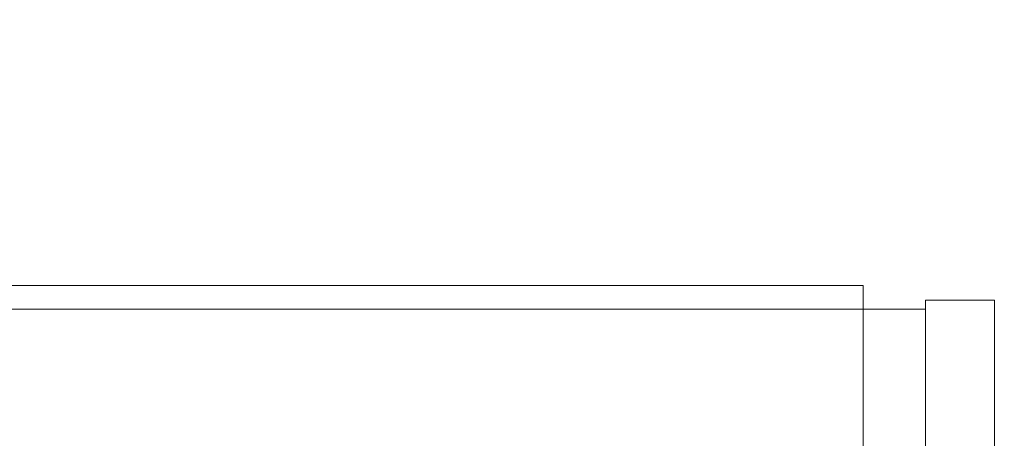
# Model space of a CAD drawing. Header units: millimetres. Extents: x -37728 to 44100, y 631619 to 691915.
# Tile 249 of 256: x 23723 to 24023, y 657165 to 657293. Entities that reach past the tile are written whole.
import ezdxf
from ezdxf import colors
from ezdxf.entities.mleader import LeaderData, LeaderLine
from ezdxf.math import Vec2, Vec3

# ---------------------------------------------------------------- set-up
doc = ezdxf.new("R2010")
doc.units = ezdxf.units.MM
doc.layers.add('_XREF', color=7, linetype='Continuous')
doc.layers.add('Średnice', color=7, linetype='Continuous')
for name, color, linetype, lineweight in [('I-FURN', 252, 'Continuous', 5), ('I-FURN-IDEN', 252, 'Continuous', 5), ('M-EQPM', 252, 'Continuous', 5)]:
    doc.layers.add(name, color=color, linetype=linetype, lineweight=lineweight)
doc.styles.add('Arial Narrow_1', font='ARIALN.TTF', dxfattribs={"width": 0.8, "height": 10})
doc.styles.add('TABELKA', font='tahoma.ttf', dxfattribs={"width": 0.8})

# ---------------------------------------------------------------- blocks, each defined once
blk = doc.blocks.new('HVAC_Air-Curtains_Tecnosystemi_Air-For3-Wall - 1000-V1-__-00_00 Przyziemie PB')
at = {"layer": 'M-EQPM', "color": 252}
for p, q in [((63964.253, 65719.962), (63964.253, 65720.239)), ((63964.253, 65720.239), (63966.353, 65720.239)), ((63966.353, 65720.239), (63966.353, 65677.353)), ((63808.453, 65719.962), (63964.253, 65719.962)), ((63964.253, 65720.043), (63964.253, 65677.353))]:
    blk.add_line(p, q, dxfattribs=at)
blk = doc.blocks.new('Wycieraczka wew1 - Wycieraczka wew 2-9214828-__-00_00 Przyziemie PB')
at = {"layer": 'I-FURN', "color": 252}
for p, q in [((75, -15), (-75, -15)), ((-75, -15), (75, -15)), ((75, -75), (75, -15)), ((75, -15), (75, -75))]:
    blk.add_line(p, q, dxfattribs=at)
blk = doc.blocks.new('A$C4e31ac75')
at = {"layer": 'I-FURN'}
blk.add_blockref('Wycieraczka wew1 - Wycieraczka wew 2-9214828-__-00_00 Przyziemie PB', (-597.95, 208.073), dxfattribs=at)
at = {"layer": 'M-EQPM'}
blk.add_blockref('HVAC_Air-Curtains_Tecnosystemi_Air-For3-Wall - 1000-V1-__-00_00 Przyziemie PB', (-64485.303, -65527.612), dxfattribs=at)
at = {"layer": 'I-FURN-IDEN', "insert": (-577.335, 188.988), "char_height": 10, "width": 32.0675, "attachment_point": 1, "style": 'Arial Narrow_1'}
blk.add_mtext('ętrzna', dxfattribs=at)

msp = doc.modelspace()

# ---------------------------------------------------------------- block references
at = {"layer": '_XREF', "xscale": 10, "yscale": 10, "zscale": 10}
msp.add_blockref('A$C4e31ac75', (29209.47, 655281.12), dxfattribs=at)

# ---------------------------------------------------------------- next in the draw order: leaders
at = {"layer": 'Średnice', "color": 0}
ml = msp.add_multileader_mtext('Standard', dxfattribs=at)
ml.set_content('KURTYNA \\PZasilanie: 230V/50Hz\\PMoc: 0,3kW\\PWaga: 25 kg', style='TABELKA')
ml.set_leader_properties(color=256)
ml.build(insert=Vec2(0, 0))
ml.multileader.update_dxf_attribs({"has_dogleg": 0, "text_left_attachment_type": 6, "text_right_attachment_type": 6, "dogleg_length": 9.92, "arrow_head_size": 82.68})
ctx = ml.context
ctx.base_point, ctx.char_height, ctx.arrow_head_size, ctx.landing_gap_size, ctx.plane_origin = Vec3(23678.6, 658496.52), 99.2126, 82.68, 33.07, Vec3(25690.43, 647925.9)
ctx.left_attachment, ctx.right_attachment = 6, 6
notes = []
notes.append((ctx, [(0, (1, 1, 0), (23668.68, 658496.52), (1, 0), 9.92, [(0, [(23014.06, 657014.05)], 0, [])])]))
ctx.mtext.insert, ctx.mtext.rotation, ctx.mtext.width, ctx.mtext.defined_height, ctx.mtext.flow_direction = Vec3(23711.67, 658623.92), 6.283185, 19315.0898, 367.95, 5
for ctx, leaders in notes:
    for number, flags, end, landing, length, lines in leaders:
        leader = LeaderData()
        leader.index, (leader.has_last_leader_line, leader.has_dogleg_vector, leader.attachment_direction) = number, flags
        leader.last_leader_point, leader.dogleg_vector, leader.dogleg_length = Vec3(end), Vec3(landing), length
        for number, points, colour, breaks in lines:
            line = LeaderLine()
            line.index, line.vertices, line.color, line.breaks = number, Vec3.list(points), colors.encode_raw_color(colour), breaks
            leader.lines.append(line)
        ctx.leaders.append(leader)

doc.saveas('drawing.dxf')
